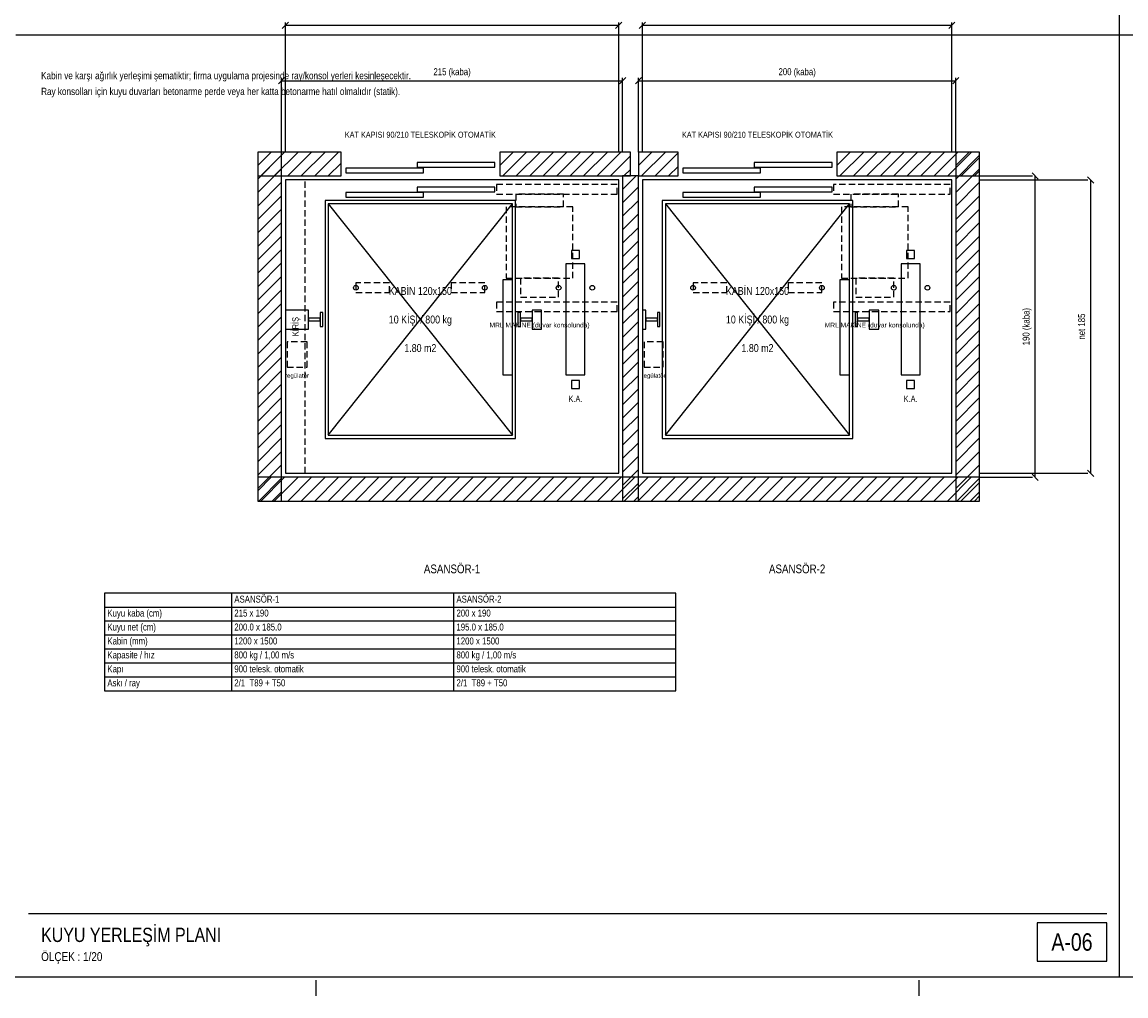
# Model space of a CAD drawing. Header units: centimetres. Extents: x 0 to 12476, y -30 to 2970.
# Tile 7 of 26: x 3436 to 5176, y -30 to 1505. Entities that reach past the tile are written whole.
import ezdxf
from ezdxf.enums import TextEntityAlignment as Align

# ---------------------------------------------------------------- set-up
doc = ezdxf.new("R2010")
doc.units = ezdxf.units.CM
doc.linetypes.add('CENTER', pattern=[40, 25, -5, 5, -5])
doc.linetypes.add('DASHED', pattern=[15, 10, -5])
for name, color, linetype in [('ASN-ANTET', 4, 'CONTINUOUS'), ('ASN-BASLIK', 5, 'CONTINUOUS'), ('ASN-CERCEVE', 7, 'CONTINUOUS'), ('ASN-DUVAR', 7, 'CONTINUOUS'), ('ASN-EKSEN', 8, 'CENTER'), ('ASN-HALAT', 6, 'CONTINUOUS'), ('ASN-KA', 30, 'CONTINUOUS'), ('ASN-KABIN', 5, 'CONTINUOUS'), ('ASN-KAPI', 3, 'CONTINUOUS'), ('ASN-KIRIS', 1, 'DASHED'), ('ASN-MOTOR', 6, 'CONTINUOUS'), ('ASN-MOTOR-GIZLI', 6, 'DASHED'), ('ASN-OLCU', 3, 'CONTINUOUS'), ('ASN-RAY', 1, 'CONTINUOUS'), ('ASN-SIVA', 8, 'CONTINUOUS'), ('ASN-TABLO', 4, 'CONTINUOUS'), ('ASN-TARAMA', 8, 'CONTINUOUS'), ('ASN-UYARI', 1, 'CONTINUOUS')]:
    doc.layers.add(name, color=color, linetype=linetype)
doc.styles.get("Standard").update_dxf_attribs({"font": 'arial.ttf', "width": 0.8})

msp = doc.modelspace()

# ---------------------------------------------------------------- linework, layer by layer
at = {"layer": 'ASN-ANTET'}
msp.add_line((3446.5, 100), (5145.7, 100), dxfattribs=at)
msp.add_lwpolyline([(5035.7, 25), (5145.7, 25), (5145.7, 85), (5035.7, 85)], close=True, dxfattribs=at)
at = {"layer": 'ASN-CERCEVE'}
for p, q in [((5165.7, 0), (5165.7, 2970)), ((3426.5, 1485), (5165.7, 1485)), ((5165.7, 1485), (7958.2, 1485))]:
    msp.add_line(p, q, dxfattribs=at)
for points in [[(0, 0), (12475.8, 0), (12475.8, 2970), (0, 2970)], [(100, 0), (12450.8, 0), (12450.8, 2970), (100, 2970)]]:
    msp.add_lwpolyline(points, close=True, dxfattribs=at)
at = {"layer": 'ASN-DUVAR'}
for points in [[(3807.7, 750), (3845.2, 750), (3845.2, 1300), (3807.7, 1300)], [(3807.7, 1262.5), (3939, 1262.5), (3939, 1300), (3807.7, 1300)], [(4189, 1262.5), (4395.2, 1262.5), (4395.2, 1300), (4189, 1300)], [(4407.7, 1262.5), (4470.2, 1262.5), (4470.2, 1300), (4407.7, 1300)], [(4720.2, 1262.5), (4945.2, 1262.5), (4945.2, 1300), (4720.2, 1300)], [(4907.7, 750), (4945.2, 750), (4945.2, 1300), (4907.7, 1300)], [(4382.7, 750), (4407.7, 750), (4407.7, 1262.5), (4382.7, 1262.5)], [(3807.7, 750), (4945.2, 750), (4945.2, 787.5), (3807.7, 787.5)]]:
    msp.add_lwpolyline(points, close=True, dxfattribs=at)
at = {"layer": 'ASN-EKSEN'}
for p, q in [((3900, -30), (3900, -5)), ((4850, -30), (4850, -5))]:
    msp.add_line(p, q, dxfattribs=at)
at = {"layer": 'ASN-HALAT'}
for centre in [(3962.5, 1086.2), (4165.5, 1086.2), (4281.9, 1086.2), (4334.9, 1086.2), (4493.7, 1086.2), (4696.7, 1086.2), (4810, 1086.2), (4863, 1086.2)]:
    msp.add_circle(centre, 3.75, dxfattribs=at)
at = {"layer": 'ASN-KA'}
for points in [[(4293.4, 948.8), (4323.4, 948.8), (4323.4, 1123.8), (4293.4, 1123.8)], [(4821.5, 948.8), (4851.5, 948.8), (4851.5, 1123.8), (4821.5, 1123.8)]]:
    msp.add_lwpolyline(points, close=True, dxfattribs=at)
at = {"layer": 'ASN-KABIN'}
for p, q in [((3919, 853.8), (4209, 1218.8)), ((3919, 1218.8), (4209, 853.8)), ((4450.2, 853.8), (4740.2, 1218.8)), ((4450.2, 1218.8), (4740.2, 853.8))]:
    msp.add_line(p, q, dxfattribs=at)
for points in [[(3914, 848.8), (4214, 848.8), (4214, 1223.8), (3914, 1223.8)], [(3919, 853.8), (4209, 853.8), (4209, 1218.8), (3919, 1218.8)], [(4445.2, 848.8), (4745.2, 848.8), (4745.2, 1223.8), (4445.2, 1223.8)], [(4450.2, 853.8), (4740.2, 853.8), (4740.2, 1218.8), (4450.2, 1218.8)], [(4194, 948.8), (4209, 948.8), (4209, 1098.8), (4194, 1098.8)], [(4725.2, 948.8), (4740.2, 948.8), (4740.2, 1098.8), (4725.2, 1098.8)]]:
    msp.add_lwpolyline(points, close=True, dxfattribs=at)
at = {"layer": 'ASN-KAPI'}
for points in [[(3946.5, 1267.5), (4069, 1267.5), (4069, 1275), (3946.5, 1275)], [(4059, 1276.2), (4181.5, 1276.2), (4181.5, 1283.8), (4059, 1283.8)], [(4477.7, 1267.5), (4600.2, 1267.5), (4600.2, 1275), (4477.7, 1275)], [(4590.2, 1276.2), (4712.7, 1276.2), (4712.7, 1283.8), (4590.2, 1283.8)], [(3946.5, 1228.8), (4069, 1228.8), (4069, 1236.2), (3946.5, 1236.2)], [(4059, 1237.5), (4181.5, 1237.5), (4181.5, 1245), (4059, 1245)], [(4477.7, 1228.8), (4600.2, 1228.8), (4600.2, 1236.2), (4477.7, 1236.2)], [(4590.2, 1237.5), (4712.7, 1237.5), (4712.7, 1245), (4590.2, 1245)]]:
    msp.add_lwpolyline(points, close=True, dxfattribs=at)
at = {"layer": 'ASN-KIRIS'}
msp.add_lwpolyline([(3851.5, 793.8), (3882.7, 793.8), (3882.7, 1256.2), (3851.5, 1256.2)], close=True, dxfattribs=at)
at = {"layer": 'ASN-MOTOR-GIZLI'}
for points in [[(4184, 1233.8), (4374, 1233.8), (4374, 1248.8), (4184, 1248.8)], [(4715.2, 1233.8), (4899, 1233.8), (4899, 1248.8), (4715.2, 1248.8)], [(4214.4, 1213.8), (4289.4, 1213.8), (4289.4, 1233.8), (4214.4, 1233.8)], [(4742.5, 1213.8), (4817.5, 1213.8), (4817.5, 1233.8), (4742.5, 1233.8)], [(4199.4, 1101.2), (4304.4, 1101.2), (4304.4, 1213.8), (4199.4, 1213.8)], [(4727.5, 1101.2), (4832.5, 1101.2), (4832.5, 1213.8), (4727.5, 1213.8)], [(4221.9, 1071.2), (4281.9, 1071.2), (4281.9, 1101.2), (4221.9, 1101.2)], [(4750, 1071.2), (4810, 1071.2), (4810, 1101.2), (4750, 1101.2)], [(3962.5, 1078.8), (4015.5, 1078.8), (4015.5, 1093.8), (3962.5, 1093.8)], [(4112.5, 1078.8), (4165.5, 1078.8), (4165.5, 1093.8), (4112.5, 1093.8)], [(4493.7, 1078.8), (4546.7, 1078.8), (4546.7, 1093.8), (4493.7, 1093.8)], [(4643.7, 1078.8), (4696.7, 1078.8), (4696.7, 1093.8), (4643.7, 1093.8)], [(4184, 1048.8), (4374, 1048.8), (4374, 1063.8), (4184, 1063.8)], [(4715.2, 1048.8), (4899, 1048.8), (4899, 1063.8), (4715.2, 1063.8)], [(3854, 961.2), (3885.5, 961.2), (3885.5, 1001.2), (3854, 1001.2)], [(4416.5, 961.2), (4446.5, 961.2), (4446.5, 1001.2), (4416.5, 1001.2)]]:
    msp.add_lwpolyline(points, close=True, dxfattribs=at)
at = {"layer": 'ASN-OLCU'}
for p, q in [((3846.5, 1495), (3856.4, 1505)), ((3851.5, 1300), (3851.5, 1504.4)), ((3851.5, 1500), (4376.5, 1500)), ((4371.5, 1495), (4381.4, 1505)), ((4376.5, 1300), (4376.5, 1504.4)), ((4409, 1495), (4418.9, 1505)), ((4414, 1300), (4414, 1504.4)), ((4414, 1500), (4901.5, 1500)), ((4896.5, 1495), (4906.4, 1505)), ((4901.5, 1300), (4901.5, 1504.4)), ((3840.3, 1407.5), (3850.2, 1417.5)), ((3845.2, 1300), (3845.2, 1416.9)), ((3845.2, 1412.5), (4382.7, 1412.5)), ((4377.8, 1407.5), (4387.7, 1417.5)), ((4382.7, 1300), (4382.7, 1416.9)), ((4402.8, 1407.5), (4412.7, 1417.5)), ((4407.7, 1300), (4407.7, 1416.9)), ((4407.7, 1412.5), (4907.7, 1412.5)), ((4902.8, 1407.5), (4912.7, 1417.5)), ((4907.7, 1300), (4907.7, 1416.9)), ((4945.2, 1262.5), (5028.3, 1262.5)), ((4945.2, 1256.2), (5115.8, 1256.2)), ((5037.7, 1257.5), (5027.8, 1267.5)), ((5032.7, 787.5), (5032.7, 1262.5)), ((5125.2, 1251.3), (5115.3, 1261.2)), ((5120.2, 793.8), (5120.2, 1256.2)), ((4945.2, 793.8), (5115.8, 793.8)), ((4945.2, 787.5), (5028.3, 787.5)), ((5037.7, 782.5), (5027.8, 792.5)), ((5125.2, 788.8), (5115.3, 798.7))]:
    msp.add_line(p, q, dxfattribs=at)
at = {"layer": 'ASN-RAY'}
for points in [[(4302.1, 1132.5), (4314.6, 1132.5), (4314.6, 1145), (4302.1, 1145)], [(4830.2, 1132.5), (4842.7, 1132.5), (4842.7, 1145), (4830.2, 1145)], [(3851.5, 1021.2), (3888, 1021.2), (3888, 1051.2), (3851.5, 1051.2)], [(3906.2, 1025.1), (3910.2, 1025.1), (3910.2, 1047.4), (3906.2, 1047.4)], [(4217.7, 1025.1), (4221.7, 1025.1), (4221.7, 1047.4), (4217.7, 1047.4)], [(4240, 1021.2), (4255, 1021.2), (4255, 1051.2), (4240, 1051.2)], [(4414, 1021.2), (4419.2, 1021.2), (4419.2, 1051.2), (4414, 1051.2)], [(4437.5, 1025.1), (4441.5, 1025.1), (4441.5, 1047.4), (4437.5, 1047.4)], [(4749, 1025.1), (4753, 1025.1), (4753, 1047.4), (4749, 1047.4)], [(4771.2, 1021.2), (4786.2, 1021.2), (4786.2, 1051.2), (4771.2, 1051.2)], [(3888, 1034.2), (3906.2, 1034.2), (3906.2, 1038.2), (3888, 1038.2)], [(4221.7, 1034.2), (4240, 1034.2), (4240, 1038.2), (4221.7, 1038.2)], [(4419.2, 1034.2), (4437.5, 1034.2), (4437.5, 1038.2), (4419.2, 1038.2)], [(4753, 1034.2), (4771.2, 1034.2), (4771.2, 1038.2), (4753, 1038.2)], [(4302.1, 927.5), (4314.6, 927.5), (4314.6, 940), (4302.1, 940)], [(4830.2, 927.5), (4842.7, 927.5), (4842.7, 940), (4830.2, 940)]]:
    msp.add_lwpolyline(points, close=True, dxfattribs=at)
at = {"layer": 'ASN-SIVA'}
for points in [[(3851.5, 793.8), (4376.5, 793.8), (4376.5, 1256.2), (3851.5, 1256.2)], [(4414, 793.8), (4901.5, 793.8), (4901.5, 1256.2), (4414, 1256.2)]]:
    msp.add_lwpolyline(points, close=True, dxfattribs=at)
at = {"layer": 'ASN-TABLO'}
for p, q in [((3766.5, 605), (3766.5, 451)), ((4116.5, 605), (4116.5, 451)), ((3566.5, 583), (4466.5, 583)), ((3566.5, 561), (4466.5, 561)), ((3566.5, 539), (4466.5, 539)), ((3566.5, 517), (4466.5, 517)), ((3566.5, 495), (4466.5, 495)), ((3566.5, 473), (4466.5, 473))]:
    msp.add_line(p, q, dxfattribs=at)
msp.add_lwpolyline([(3566.5, 451), (4466.5, 451), (4466.5, 605), (3566.5, 605)], close=True, dxfattribs=at)
at = {"layer": 'ASN-TARAMA'}
for p, q in [((3807.7, 1278.8), (3828.9, 1300)), ((3807.7, 1278.8), (3828.9, 1300)), ((3807.7, 1257.6), (3845.2, 1295.1)), ((3812.7, 1262.5), (3850.2, 1300)), ((3833.9, 1262.5), (3871.4, 1300)), ((3855.1, 1262.5), (3892.6, 1300)), ((3876.3, 1262.5), (3913.8, 1300)), ((3897.5, 1262.5), (3935, 1300)), ((4189, 1278.8), (4210.2, 1300)), ((4193.9, 1262.5), (4231.4, 1300)), ((4215.1, 1262.5), (4252.6, 1300)), ((4236.3, 1262.5), (4273.8, 1300)), ((4257.5, 1262.5), (4295, 1300)), ((4278.8, 1262.5), (4316.3, 1300)), ((4300, 1262.5), (4337.5, 1300)), ((4321.2, 1262.5), (4358.7, 1300)), ((4342.4, 1262.5), (4379.9, 1300)), ((4363.6, 1262.5), (4395.2, 1294.1)), ((4407.7, 1278.8), (4428.9, 1300)), ((4412.7, 1262.5), (4450.2, 1300)), ((4433.9, 1262.5), (4470.2, 1298.9)), ((4720.2, 1278.8), (4741.4, 1300)), ((4725.2, 1262.5), (4762.7, 1300)), ((4746.4, 1262.5), (4783.9, 1300)), ((4767.6, 1262.5), (4805.1, 1300)), ((4788.8, 1262.5), (4826.3, 1300)), ((4810, 1262.5), (4847.5, 1300)), ((4831.2, 1262.5), (4868.7, 1300)), ((4852.4, 1262.5), (4889.9, 1300)), ((4873.6, 1262.5), (4911.1, 1300)), ((4894.9, 1262.5), (4932.4, 1300)), ((4907.7, 1278.8), (4928.9, 1300)), ((4907.7, 1257.6), (4945.2, 1295.1)), ((4916.1, 1262.5), (4945.2, 1291.7)), ((3807.7, 1236.4), (3845.2, 1273.9)), ((3918.7, 1262.5), (3939, 1282.8)), ((4384.8, 1262.5), (4395.2, 1272.9)), ((4455.1, 1262.5), (4470.2, 1277.6)), ((4907.7, 1236.4), (4945.2, 1273.9)), ((4937.3, 1262.5), (4945.2, 1270.4)), ((3807.7, 1215.1), (3845.2, 1252.6)), ((4382.7, 1241.3), (4403.9, 1262.5)), ((4907.7, 1215.1), (4945.2, 1252.6)), ((4382.7, 1220.1), (4407.7, 1245.1)), ((3807.7, 1193.9), (3845.2, 1231.4)), ((4382.7, 1198.9), (4407.7, 1223.9)), ((4907.7, 1193.9), (4945.2, 1231.4)), ((3807.7, 1172.7), (3845.2, 1210.2)), ((4382.7, 1177.6), (4407.7, 1202.6)), ((4907.7, 1172.7), (4945.2, 1210.2)), ((3807.7, 1151.5), (3845.2, 1189)), ((4907.7, 1151.5), (4945.2, 1189)), ((3807.7, 1130.3), (3845.2, 1167.8)), ((4382.7, 1156.4), (4407.7, 1181.4)), ((4907.7, 1130.3), (4945.2, 1167.8)), ((4382.7, 1135.2), (4407.7, 1160.2)), ((3807.7, 1109.1), (3845.2, 1146.6)), ((4382.7, 1114), (4407.7, 1139)), ((4907.7, 1109.1), (4945.2, 1146.6)), ((3807.7, 1087.9), (3845.2, 1125.4)), ((4382.7, 1092.8), (4407.7, 1117.8)), ((4907.7, 1087.9), (4945.2, 1125.4)), ((3807.7, 1066.7), (3845.2, 1104.2)), ((4382.7, 1071.6), (4407.7, 1096.6)), ((4907.7, 1066.7), (4945.2, 1104.2)), ((3807.7, 1045.4), (3845.2, 1082.9)), ((4907.7, 1045.4), (4945.2, 1082.9)), ((3807.7, 1024.2), (3845.2, 1061.7)), ((4382.7, 1050.4), (4407.7, 1075.4)), ((4907.7, 1024.2), (4945.2, 1061.7)), ((4382.7, 1029.2), (4407.7, 1054.2)), ((3807.7, 1003), (3845.2, 1040.5)), ((4382.7, 1007.9), (4407.7, 1032.9)), ((4907.7, 1003), (4945.2, 1040.5)), ((3807.7, 981.8), (3845.2, 1019.3)), ((4382.7, 986.7), (4407.7, 1011.7)), ((4907.7, 981.8), (4945.2, 1019.3)), ((3807.7, 960.6), (3845.2, 998.1)), ((4907.7, 960.6), (4945.2, 998.1)), ((3807.7, 939.4), (3845.2, 976.9)), ((4382.7, 965.5), (4407.7, 990.5)), ((4907.7, 939.4), (4945.2, 976.9)), ((4382.7, 944.3), (4407.7, 969.3)), ((3807.7, 918.2), (3845.2, 955.7)), ((4382.7, 923.1), (4407.7, 948.1)), ((4907.7, 918.2), (4945.2, 955.7)), ((3807.7, 897), (3845.2, 934.5)), ((4382.7, 901.9), (4407.7, 926.9)), ((4907.7, 897), (4945.2, 934.5)), ((3807.7, 875.7), (3845.2, 913.2)), ((4382.7, 880.7), (4407.7, 905.7)), ((4907.7, 875.7), (4945.2, 913.2)), ((3807.7, 854.5), (3845.2, 892)), ((4907.7, 854.5), (4945.2, 892)), ((3807.7, 833.3), (3845.2, 870.8)), ((4382.7, 859.5), (4407.7, 884.5)), ((4907.7, 833.3), (4945.2, 870.8)), ((4382.7, 838.2), (4407.7, 863.2)), ((3807.7, 812.1), (3845.2, 849.6)), ((4382.7, 817), (4407.7, 842)), ((4907.7, 812.1), (4945.2, 849.6)), ((3807.7, 790.9), (3845.2, 828.4)), ((4382.7, 795.8), (4407.7, 820.8)), ((4907.7, 790.9), (4945.2, 828.4)), ((3807.7, 769.7), (3845.2, 807.2)), ((4907.7, 769.7), (4945.2, 807.2)), ((3807.7, 766.3), (3828.9, 787.5)), ((3809.3, 750), (3845.2, 786)), ((3812.7, 750), (3850.2, 787.5)), ((3833.9, 750), (3871.4, 787.5)), ((3855.1, 750), (3892.6, 787.5)), ((3876.3, 750), (3913.8, 787.5)), ((3897.5, 750), (3935, 787.5)), ((3918.7, 750), (3956.2, 787.5)), ((3939.9, 750), (3977.4, 787.5)), ((3961.1, 750), (3998.6, 787.5)), ((3982.4, 750), (4019.9, 787.5)), ((4003.6, 750), (4041.1, 787.5)), ((4024.8, 750), (4062.3, 787.5)), ((4046, 750), (4083.5, 787.5)), ((4067.2, 750), (4104.7, 787.5)), ((4088.4, 750), (4125.9, 787.5)), ((4109.6, 750), (4147.1, 787.5)), ((4130.9, 750), (4168.4, 787.5)), ((4152.1, 750), (4189.6, 787.5)), ((4173.3, 750), (4210.8, 787.5)), ((4194.5, 750), (4232, 787.5)), ((4215.7, 750), (4253.2, 787.5)), ((4236.9, 750), (4274.4, 787.5)), ((4258.1, 750), (4295.6, 787.5)), ((4279.3, 750), (4316.8, 787.5)), ((4300.6, 750), (4338.1, 787.5)), ((4321.8, 750), (4359.3, 787.5)), ((4343, 750), (4380.5, 787.5)), ((4364.2, 750), (4401.7, 787.5)), ((4382.7, 774.6), (4407.7, 799.6)), ((4385.4, 750), (4422.9, 787.5)), ((4406.6, 750), (4444.1, 787.5)), ((4427.8, 750), (4465.3, 787.5)), ((4449, 750), (4486.5, 787.5)), ((4470.3, 750), (4507.8, 787.5)), ((4491.5, 750), (4529, 787.5)), ((4512.7, 750), (4550.2, 787.5)), ((4533.9, 750), (4571.4, 787.5)), ((4555.1, 750), (4592.6, 787.5)), ((4576.3, 750), (4613.8, 787.5)), ((4597.5, 750), (4635, 787.5)), ((4618.7, 750), (4656.2, 787.5)), ((4640, 750), (4677.5, 787.5)), ((4661.2, 750), (4698.7, 787.5)), ((4682.4, 750), (4719.9, 787.5)), ((4703.6, 750), (4741.1, 787.5)), ((4724.8, 750), (4762.3, 787.5)), ((4746, 750), (4783.5, 787.5)), ((4767.2, 750), (4804.7, 787.5)), ((4788.5, 750), (4826, 787.5)), ((4809.7, 750), (4847.2, 787.5)), ((4830.9, 750), (4868.4, 787.5)), ((4852.1, 750), (4889.6, 787.5)), ((4873.3, 750), (4910.8, 787.5)), ((4894.5, 750), (4932, 787.5)), ((4909.3, 750), (4945.2, 786)), ((4382.7, 753.4), (4407.7, 778.4)), ((4915.7, 750), (4945.2, 779.5)), ((3830.5, 750), (3845.2, 764.7)), ((4400.6, 750), (4407.7, 757.2)), ((4930.5, 750), (4945.2, 764.7)), ((4936.9, 750), (4945.2, 758.3))]:
    msp.add_line(p, q, dxfattribs=at)

# ---------------------------------------------------------------- texts
at = {"layer": 'ASN-ANTET', "width": 0.8}
msp.add_text('A-06', height=27.5, dxfattribs=at).set_placement((5090.7, 55), align=Align.MIDDLE_CENTER)
msp.add_text('ÖLÇEK : 1/20', height=14, dxfattribs=at).set_placement((3466.5, 25))
at = {"layer": 'ASN-BASLIK', "width": 0.8}
for s, p in [('ASANSÖR-1', (4114, 650)), ('ASANSÖR-2', (4657.7, 650))]:
    msp.add_text(s, height=13.75, dxfattribs=at).set_placement(p, align=Align.TOP_CENTER)
for s, height, p in [('ASANSÖR-1', 11, (3770.9, 590)), ('ASANSÖR-2', 11, (4120.9, 590)), ('KUYU YERLEŞİM PLANI', 22.5, (3466.5, 55))]:
    msp.add_text(s, height=height, dxfattribs=at).set_placement(p)
at = {"layer": 'ASN-KA', "width": 0.8}
for p in [(4308.4, 916.2), (4836.5, 916.2)]:
    msp.add_text('K.A.', height=10, dxfattribs=at).set_placement(p, align=Align.TOP_CENTER)
at = {"layer": 'ASN-KABIN', "width": 0.8}
for s, p in [('KABİN 120x150', (4064, 1081.2)), ('KABİN 120x150', (4595.2, 1081.2)), ('10 KİŞİ / 800 kg', (4064, 1036.2)), ('10 KİŞİ / 800 kg', (4595.2, 1036.2)), ('1.80 m2', (4064, 991.2)), ('1.80 m2', (4595.2, 991.2))]:
    msp.add_text(s, height=12.5, dxfattribs=at).set_placement(p, align=Align.MIDDLE_CENTER)
at = {"layer": 'ASN-KAPI', "width": 0.8}
for p in [(4064, 1320), (4595.2, 1320)]:
    msp.add_text('KAT KAPISI 90/210 TELESKOPİK OTOMATİK', height=9.375, dxfattribs=at).set_placement(p, align=Align.BOTTOM_CENTER)
at = {"layer": 'ASN-KIRIS', "width": 0.8}
msp.add_text('KİRİŞ', height=10, rotation=90, dxfattribs=at).set_placement((3867.1, 1025), align=Align.MIDDLE_CENTER)
at = {"layer": 'ASN-MOTOR', "width": 0.8}
for s, height, p in [('MRL MAKİNE (duvar konsolunda)', 7.5, (4251.9, 1031.2)), ('MRL MAKİNE (duvar konsolunda)', 7.5, (4780, 1031.2)), ('regülatör', 6.88, (3869.7, 951.2)), ('regülatör', 6.88, (4431.5, 951.2))]:
    msp.add_text(s, height=height, dxfattribs=at).set_placement(p, align=Align.TOP_CENTER)
at = {"layer": 'ASN-OLCU', "width": 0.8}
for s, p in [('215 (kaba)', (4114, 1418)), ('200 (kaba)', (4657.7, 1418))]:
    msp.add_text(s, height=11, dxfattribs=at).set_placement(p, align=Align.BOTTOM_CENTER)
for s, p in [('190 (kaba)', (5027.2, 1025)), ('net 185', (5114.7, 1025))]:
    msp.add_text(s, height=11, rotation=90, dxfattribs=at).set_placement(p, align=Align.BOTTOM_CENTER)
at = {"layer": 'ASN-TABLO', "width": 0.8}
for s, p in [('Kuyu kaba (cm)', (3570.9, 568)), ('215 x 190', (3770.9, 568)), ('200 x 190', (4120.9, 568)), ('Kuyu net (cm)', (3570.9, 546)), ('200.0 x 185.0', (3770.9, 546)), ('195.0 x 185.0', (4120.9, 546)), ('Kabin (mm)', (3570.9, 524)), ('1200 x 1500', (3770.9, 524)), ('1200 x 1500', (4120.9, 524)), ('Kapasite / hız', (3570.9, 502)), ('800 kg / 1,00 m/s', (3770.9, 502)), ('800 kg / 1,00 m/s', (4120.9, 502)), ('Kapı', (3570.9, 480)), ('900 telesk. otomatik', (3770.9, 480)), ('900 telesk. otomatik', (4120.9, 480)), ('Askı / ray', (3570.9, 458)), ('2/1  T89 + T50', (3770.9, 458)), ('2/1  T89 + T50', (4120.9, 458))]:
    msp.add_text(s, height=11, dxfattribs=at).set_placement(p)
at = {"layer": 'ASN-UYARI', "width": 0.8}
for s, p in [('Kabin ve karşı ağırlık yerleşimi şematiktir; firma uygulama projesinde ray/konsol yerleri kesinleşecektir.', (3466.5, 1415)), ('Ray konsolları için kuyu duvarları betonarme perde veya her katta betonarme hatıl olmalıdır (statik).', (3466.5, 1390))]:
    msp.add_text(s, height=11.5, dxfattribs=at).set_placement(p)

doc.saveas('drawing.dxf')
